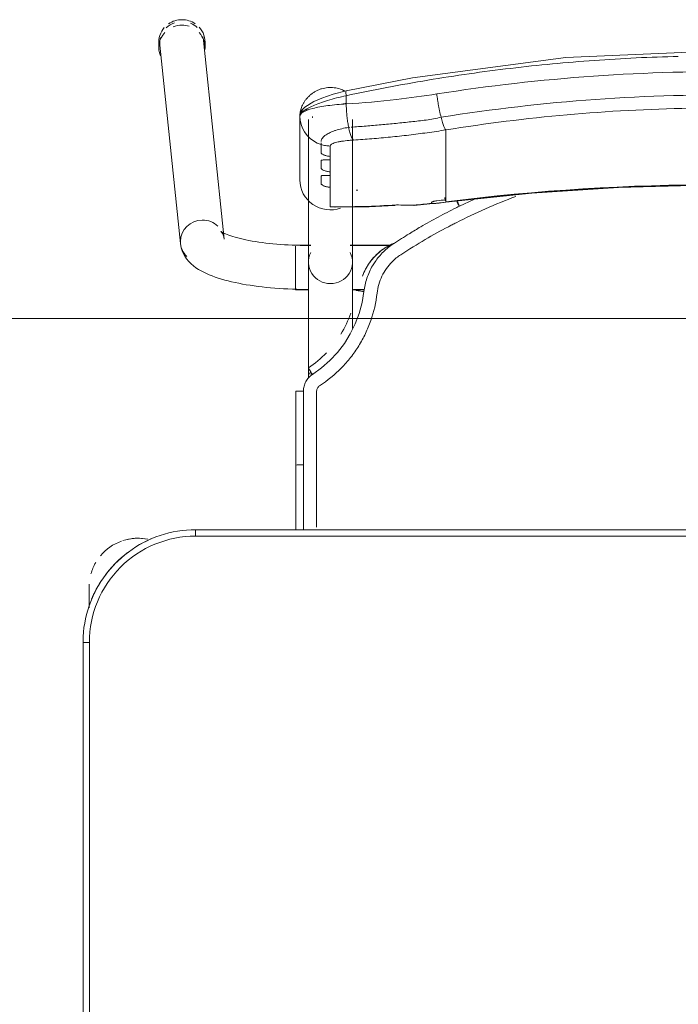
# Model space of a CAD drawing. Header units: metres. Extents: x 3 to 43.5, y -74 to -48.5.
# Tile 162 of 209: x 36.72 to 37.03, y -53.805 to -53.341. Entities that reach past the tile are written whole.
import ezdxf

# ---------------------------------------------------------------- set-up
doc = ezdxf.new("R2010")
doc.units = ezdxf.units.M
doc.layers.add('G-ANNO-SYMB', color=7, linetype='Continuous', lineweight=9)
doc.layers.add('I-FURN', color=7, linetype='Continuous', lineweight=18)

# ---------------------------------------------------------------- blocks, each defined once
blk = doc.blocks.new('ConjuntoParaAlunoTamanho6 - CJA06_ConjuntoParaAlunoTamanho6-V11-1PAV - FRIGORÍFICA')
at = {"layer": 'I-FURN', "color": 253, "true_color": 0xaaaaaa}
for p, q in [((-0.2643023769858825, 0.2945585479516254), (-0.2643023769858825, 0.2919703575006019)), ((-0.2638023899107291, 0.2931241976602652), (-0.2541278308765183, 0.1996852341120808)), ((-0.2335379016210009, 0.2018170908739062), (-0.2432124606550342, 0.2952560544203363)), ((-0.2425404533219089, 0.2919703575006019), (-0.2425404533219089, 0.2945585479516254)), ((-0.197899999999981, 0.2596939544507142), (-0.197899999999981, 0.2296403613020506)), ((-0.1973389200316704, 0.2558006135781), (-0.1966477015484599, 0.2539495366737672)), ((-0.1938499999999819, 0.2581242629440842), (-0.1938499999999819, 0.1909687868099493)), ((-0.1920690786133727, 0.2589589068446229), (-0.1920240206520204, 0.2590556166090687)), ((-0.1920240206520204, 0.2590556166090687), (-0.1919206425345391, 0.2594856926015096)), ((-0.173149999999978, 0.190968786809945), (-0.173149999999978, 0.2581242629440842)), ((-0.1966476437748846, 0.2539494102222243), (-0.1956994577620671, 0.2522107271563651)), ((-0.1956994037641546, 0.2522106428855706), (-0.1945122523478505, 0.2506185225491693)), ((-0.1749254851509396, 0.2543538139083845), (-0.174369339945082, 0.2544094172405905)), ((-0.1292314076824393, 0.2438022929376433), (-0.1292314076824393, 0.253173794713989)), ((-0.1292314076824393, 0.2421389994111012), (-0.1292314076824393, 0.2438022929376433)), ((-0.1292314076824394, 0.2421389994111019), (-0.1292314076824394, 0.2365253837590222)), ((-0.1836599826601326, 0.2407252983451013), (-0.1836599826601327, 0.2390378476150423)), ((-0.1292314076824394, 0.2365253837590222), (-0.1292314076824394, 0.2348620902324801)), ((-0.1836599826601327, 0.2334483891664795), (-0.1836599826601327, 0.2317609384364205)), ((-0.1292314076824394, 0.2348620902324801), (-0.1292314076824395, 0.2292484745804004)), ((-0.1292314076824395, 0.2292484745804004), (-0.1292314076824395, 0.2275851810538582)), ((-0.1292314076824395, 0.2275851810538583), (-0.1292314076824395, 0.2219715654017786)), ((-0.1836599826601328, 0.2261714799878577), (-0.1836599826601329, 0.2170112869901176)), ((-0.1441419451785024, 0.2175731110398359), (-0.1292586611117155, 0.2191524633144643)), ((-0.1292314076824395, 0.2219715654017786), (-0.1292314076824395, 0.2203082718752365)), ((-0.1159764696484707, 0.2204774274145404), (-0.1226984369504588, 0.2173238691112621)), ((-0.1836599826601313, 0.2170112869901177), (-0.1818018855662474, 0.2167931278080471)), ((-0.1927135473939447, 0.1989367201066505), (-0.1999999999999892, 0.1989367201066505)), ((-0.199999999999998, 0.1984449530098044), (-0.199999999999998, 0.1941086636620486)), ((-0.1927106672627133, 0.1987867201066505), (-0.1938499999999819, 0.1987867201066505)), ((-0.1938499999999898, 0.1987867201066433), (-0.1938499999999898, 0.1984502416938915)), ((-0.1938499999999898, 0.1984502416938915), (-0.1938499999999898, 0.1976441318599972)), ((-0.1549429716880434, 0.1987867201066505), (-0.1742893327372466, 0.1987867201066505)), ((-0.1547360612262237, 0.1989367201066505), (-0.1742864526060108, 0.1989367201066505)), ((-0.199999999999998, 0.1939272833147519), (-0.1999999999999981, 0.1857513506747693)), ((-0.1938499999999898, 0.1936664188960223), (-0.1938499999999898, 0.1916047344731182)), ((-0.1999999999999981, 0.1857279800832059), (-0.1999999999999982, 0.1792198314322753)), ((-0.1938499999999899, 0.1868796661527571), (-0.1938499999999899, 0.185819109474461)), ((-0.1938499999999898, 0.1837095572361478), (-0.1938499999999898, 0.1858191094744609)), ((-0.1999999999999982, 0.1791583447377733), (-0.1999999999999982, 0.1779367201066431)), ((-0.1999999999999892, 0.1779367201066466), (-0.1937679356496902, 0.1779367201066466)), ((-0.1938499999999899, 0.1780867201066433), (-0.1938499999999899, 0.1795051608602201)), ((-0.1732320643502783, 0.1779367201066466), (-0.1675962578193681, 0.1779367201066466)), ((-0.1726767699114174, 0.1780867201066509), (-0.1675711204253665, 0.1780867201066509)), ((-0.1877058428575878, 0.1411317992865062), (-0.1919863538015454, 0.1380495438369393)), ((-0.1938499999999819, 0.138573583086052), (-0.1938499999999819, 0.1364339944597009)), ((-0.1998252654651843, 0.130207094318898), (-0.1998241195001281, 0.09530095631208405)), ((-0.1998165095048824, 0.06488258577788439), (-0.1998241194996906, 0.09530105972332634)), ((-0.1998241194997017, 0.09530105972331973), (-0.1998198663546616, 0.09528842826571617)), ((-0.196225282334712, 0.0955583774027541), (-0.1973810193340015, 0.09554367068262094)), ((0.2470000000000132, 0.06496651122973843), (-0.2469999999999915, 0.06496651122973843)), ((-0.2469999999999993, 0.06496651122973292), (-0.2469999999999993, 0.06196651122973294)), ((0.2470000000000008, 0.06496651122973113), (-0.2469999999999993, 0.06496651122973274)), ((-0.297125, 0.02878273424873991), (-0.297125, 0.0379715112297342)), ((-0.2971250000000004, 0.03797151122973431), (-0.2971250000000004, 0.02827850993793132)), ((-0.2999999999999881, 0.01196651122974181), (-0.2999999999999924, -0.3320334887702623)), ((-0.2999999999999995, 0.01196651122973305), (-0.2969999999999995, 0.01196651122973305)), ((-0.2999999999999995, 0.01196651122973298), (-0.3000000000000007, -0.3320334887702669))]:
    blk.add_line(p, q, dxfattribs=at)
at = {"layer": 'I-FURN', "color": 253, "true_color": 0xaaaaaa, "flags": 128}
for points in [[(0.0001000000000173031, 0.2903998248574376), (-0.07266958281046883, 0.2872143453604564), (-0.1448601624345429, 0.2777017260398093), (-0.1760326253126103, 0.2716064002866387)], [(-0.176034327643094, 0.2716060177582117), (-0.1821754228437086, 0.2699680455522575), (-0.1876074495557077, 0.2681172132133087), (-0.1913128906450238, 0.2665180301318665), (-0.1955671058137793, 0.263903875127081), (-0.1970794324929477, 0.2622558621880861), (-0.1976471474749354, 0.2611297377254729), (-0.1978999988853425, 0.2597125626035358)], [(-0.1760658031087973, 0.2692828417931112), (-0.1760658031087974, 0.2683125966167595), (-0.1760658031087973, 0.2673423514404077), (-0.1760658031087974, 0.2663721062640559), (-0.1760658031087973, 0.2654018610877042)], [(-0.1978999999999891, 0.2596939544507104), (-0.1977587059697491, 0.2577280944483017), (-0.1973389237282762, 0.2558006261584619)], [(-0.1978999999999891, 0.2596939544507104), (-0.1978999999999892, 0.2521805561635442), (-0.1978999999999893, 0.244667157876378), (-0.1978999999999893, 0.2371537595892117), (-0.1978999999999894, 0.2296403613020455)], [(-0.1978999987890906, 0.2446838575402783), (-0.197899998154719, 0.2521977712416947), (-0.1978999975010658, 0.2597116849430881)], [(-0.1945121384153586, 0.2506183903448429), (-0.1931094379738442, 0.2492039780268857), (-0.191518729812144, 0.2479946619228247)], [(-0.1915186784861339, 0.2479946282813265), (-0.1897706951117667, 0.2470146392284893), (-0.1879002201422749, 0.2462823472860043)], [(-0.1878999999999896, 0.2424255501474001), (-0.1878999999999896, 0.2433897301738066), (-0.1878999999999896, 0.2443539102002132), (-0.1878999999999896, 0.2453180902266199), (-0.1878999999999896, 0.2462822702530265)], [(-0.1836599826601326, 0.2456094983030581), (-0.1836599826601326, 0.2443884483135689), (-0.1836599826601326, 0.2431673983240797), (-0.1836599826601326, 0.2419463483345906), (-0.1836599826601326, 0.2407252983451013)], [(-0.1878999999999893, 0.2351486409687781), (-0.1878999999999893, 0.2360322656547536), (-0.1878999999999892, 0.2369158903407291), (-0.1878999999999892, 0.2377995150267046), (-0.1878999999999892, 0.2386831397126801)], [(-0.1836599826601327, 0.2390378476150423), (-0.1836599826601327, 0.2376404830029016), (-0.1836599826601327, 0.2362431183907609), (-0.1836599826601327, 0.2348457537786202), (-0.1836599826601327, 0.2334483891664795)], [(-0.1836599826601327, 0.2317609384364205), (-0.1836599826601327, 0.2303635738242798), (-0.1836599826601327, 0.2289662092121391), (-0.1836599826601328, 0.2275688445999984), (-0.1836599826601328, 0.2261714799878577)], [(-0.1878999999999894, 0.2278717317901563), (-0.1878999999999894, 0.2287553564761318), (-0.1878999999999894, 0.2296389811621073), (-0.1878999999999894, 0.2305226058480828), (-0.1878999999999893, 0.2314062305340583)], [(-0.1292586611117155, 0.2191524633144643), (-0.08865069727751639, 0.2234198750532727), (-0.04790057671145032, 0.2260954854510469), (-0.007073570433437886, 0.2271749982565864), (0.03376492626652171, 0.2266566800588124), (0.07454949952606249, 0.2245413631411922), (0.1152148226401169, 0.2208324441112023), (0.1294586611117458, 0.2191524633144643)], [(-0.1358999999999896, 0.2186998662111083), (-0.1358999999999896, 0.218777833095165), (-0.1358999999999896, 0.2188557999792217), (-0.1358999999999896, 0.2189337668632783), (-0.1358999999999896, 0.219011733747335)], [(-0.1292314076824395, 0.2203082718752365), (-0.1292314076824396, 0.2200743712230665), (-0.1292314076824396, 0.2198404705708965), (-0.1292314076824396, 0.2196065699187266), (-0.1292314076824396, 0.2193726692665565)], [(-0.181114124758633, 0.2167731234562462), (-0.1653257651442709, 0.2170099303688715), (-0.1533056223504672, 0.2176050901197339)], [(-0.23353790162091, 0.2018170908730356), (-0.2337286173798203, 0.2028696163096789), (-0.2340307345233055, 0.203761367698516), (-0.2343720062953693, 0.2044473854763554), (-0.2346851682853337, 0.2049236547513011), (-0.2349211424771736, 0.205211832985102), (-0.2350504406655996, 0.2053439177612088), (-0.2350704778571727, 0.205361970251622)], [(-0.2350704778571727, 0.205361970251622), (-0.2350077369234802, 0.205313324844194), (-0.2348200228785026, 0.2051835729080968), (-0.2345106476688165, 0.2049931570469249), (-0.2340848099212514, 0.2047580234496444), (-0.2335484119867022, 0.2044905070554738), (-0.232907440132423, 0.2042001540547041), (-0.2321676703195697, 0.2038943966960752), (-0.2313345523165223, 0.2035790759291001), (-0.2304131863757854, 0.2032588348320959), (-0.2294083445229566, 0.2029374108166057), (-0.2283245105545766, 0.2026178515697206), (-0.2271659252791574, 0.2023026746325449), (-0.2259366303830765, 0.2019939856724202), (-0.2246405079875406, 0.201693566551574), (-0.2232813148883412, 0.2014029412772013), (-0.2218627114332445, 0.201123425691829), (-0.22038828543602, 0.2008561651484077), (-0.2188615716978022, 0.2006021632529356), (-0.2172860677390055, 0.2003623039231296), (-0.2156652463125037, 0.2001373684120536), (-0.2140025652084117, 0.1999280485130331), (-0.2123014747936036, 0.1997349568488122), (-0.2105654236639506, 0.1995586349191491), (-0.2087978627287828, 0.1993995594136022), (-0.2070022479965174, 0.1992581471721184), (-0.2051820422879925, 0.1991347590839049), (-0.2033407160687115, 0.1990297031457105), (-0.201481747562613, 0.1989432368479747), (-0.1996086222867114, 0.1988755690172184), (-0.1977248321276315, 0.198826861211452), (-0.1958338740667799, 0.1987972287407), (-0.1939392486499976, 0.1987867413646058), (-0.1938499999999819, 0.1987867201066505)], [(-0.2541278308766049, 0.1996852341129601), (-0.2537524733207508, 0.1976222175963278), (-0.2531060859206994, 0.1957226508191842), (-0.252261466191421, 0.1940331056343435), (-0.251286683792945, 0.1925592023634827), (-0.2502318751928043, 0.1912808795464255), (-0.2491278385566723, 0.1901677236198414), (-0.2479903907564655, 0.1891887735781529), (-0.2468256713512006, 0.1883170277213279), (-0.2456343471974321, 0.1875306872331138), (-0.24441438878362, 0.186812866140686), (-0.2431627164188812, 0.1861507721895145), (-0.2418761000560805, 0.1855348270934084), (-0.2405516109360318, 0.1849579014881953), (-0.2391868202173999, 0.1844147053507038), (-0.2377798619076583, 0.1839013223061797), (-0.2363294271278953, 0.1834148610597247), (-0.2348347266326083, 0.1829531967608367), (-0.2332954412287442, 0.182514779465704), (-0.2317116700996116, 0.1820984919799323), (-0.2300838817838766, 0.1817035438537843), (-0.2284128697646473, 0.1813293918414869), (-0.2266997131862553, 0.1809756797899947), (-0.224945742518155, 0.1806421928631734), (-0.2231525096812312, 0.180328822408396), (-0.2213217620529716, 0.1800355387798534), (-0.2194554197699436, 0.1797623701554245), (-0.2175555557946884, 0.1795093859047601), (-0.2156243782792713, 0.179276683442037), (-0.2136642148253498, 0.1790643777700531), (-0.2116774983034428, 0.1788725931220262), (-0.2096667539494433, 0.1787014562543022), (-0.2076345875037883, 0.1785510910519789), (-0.2055836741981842, 0.178421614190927), (-0.2035167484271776, 0.1783131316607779), (-0.2014365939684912, 0.1782257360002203), (-0.1993460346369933, 0.1781595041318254), (-0.1972479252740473, 0.1781144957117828), (-0.1951451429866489, 0.1780907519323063), (-0.1938499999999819, 0.1780867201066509)], [(-0.1938499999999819, 0.138573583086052), (-0.1938499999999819, 0.1405709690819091), (-0.1938499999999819, 0.1425707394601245), (-0.1938499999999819, 0.1445696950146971), (-0.1938499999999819, 0.1465646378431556), (-0.1938499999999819, 0.1485523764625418), (-0.1938499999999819, 0.1505297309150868), (-0.1938499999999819, 0.1524935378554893), (-0.1938499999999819, 0.154440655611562), (-0.1938499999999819, 0.1563679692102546), (-0.1938499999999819, 0.1582723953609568), (-0.1938499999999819, 0.160150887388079), (-0.1938499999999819, 0.1620004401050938), (-0.1938499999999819, 0.1638180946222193), (-0.1938499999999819, 0.1656009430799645), (-0.1938499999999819, 0.1673461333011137), (-0.1938499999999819, 0.1690508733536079), (-0.1938499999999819, 0.170712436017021), (-0.1938499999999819, 0.1723281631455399), (-0.1938499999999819, 0.1738954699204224), (-0.1938499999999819, 0.1754118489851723), (-0.1938499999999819, 0.1768748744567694), (-0.1938499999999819, 0.1782822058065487), (-0.1938499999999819, 0.1796315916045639), (-0.1938499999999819, 0.1809208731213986), (-0.1938499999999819, 0.1821479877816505), (-0.1938499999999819, 0.1833109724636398), (-0.1938499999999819, 0.1844079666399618), (-0.1938499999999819, 0.185437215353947), (-0.1938499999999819, 0.1863970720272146), (-0.1938499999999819, 0.1872860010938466), (-0.1938499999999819, 0.188102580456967), (-0.1938499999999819, 0.1888455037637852), (-0.1938499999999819, 0.1895135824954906), (-0.1938499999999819, 0.1901057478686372), (-0.1938499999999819, 0.1906210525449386), (-0.1938499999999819, 0.1909687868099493)], [(-0.173149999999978, 0.190968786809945), (-0.173149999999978, 0.1905139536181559), (-0.173149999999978, 0.1899816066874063), (-0.173149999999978, 0.1893725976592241), (-0.173149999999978, 0.1886879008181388), (-0.173149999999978, 0.1879286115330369), (-0.173149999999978, 0.1870959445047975), (-0.1731499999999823, 0.1861912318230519), (-0.1731499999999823, 0.1852159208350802), (-0.1731499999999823, 0.1841715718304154), (-0.1731499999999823, 0.1830598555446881), (-0.1731499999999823, 0.1818825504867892), (-0.1731499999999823, 0.1806415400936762), (-0.1731499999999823, 0.1793388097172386), (-0.1731499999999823, 0.1779764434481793), (-0.1731499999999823, 0.1765566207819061), (-0.1731499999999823, 0.1750816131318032), (-0.1731499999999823, 0.1735537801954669), (-0.1731499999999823, 0.1719755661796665), (-0.1731499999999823, 0.1703494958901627), (-0.1731499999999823, 0.1686781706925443), (-0.1731499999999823, 0.1669642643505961), (-0.1731499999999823, 0.1652105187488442), (-0.1731499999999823, 0.1634197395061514), (-0.1731499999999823, 0.1615947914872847), (-0.1731499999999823, 0.1597385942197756)], [(-0.1684099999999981, 0.1843835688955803), (-0.1684099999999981, 0.1843688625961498), (-0.1684099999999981, 0.1843541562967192), (-0.1684099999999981, 0.1843394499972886), (-0.1684099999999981, 0.184324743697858)], [(-0.1677424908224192, 0.1770641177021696), (-0.1686080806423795, 0.1718750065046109), (-0.1699665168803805, 0.1667882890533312), (-0.1718069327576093, 0.1618511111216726), (-0.1741455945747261, 0.1571266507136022), (-0.1769279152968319, 0.1526472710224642), (-0.1801293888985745, 0.1484554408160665), (-0.183741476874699, 0.1446112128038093), (-0.1877050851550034, 0.1411324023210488)], [(-0.1962270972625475, 0.1302521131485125), (-0.1962262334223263, 0.1233088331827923), (-0.1962256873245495, 0.1163650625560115), (-0.1962254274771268, 0.1094205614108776), (-0.1962253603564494, 0.1024936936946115), (-0.1962252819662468, 0.09555841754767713)], [(-0.1973810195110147, 0.09554367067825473), (-0.1984075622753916, 0.09550450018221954), (-0.1992035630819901, 0.09544490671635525), (-0.199690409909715, 0.09537093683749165), (-0.1998241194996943, 0.09530106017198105)], [(-0.2469999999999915, 0.06496651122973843), (-0.2491194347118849, 0.06492411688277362), (-0.251235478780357, 0.06479700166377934), (-0.2533447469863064, 0.06458536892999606), (-0.2554438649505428, 0.0642895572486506), (-0.2575294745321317, 0.06391003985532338), (-0.2595982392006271, 0.0634474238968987), (-0.2616468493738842, 0.06290244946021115), (-0.2636720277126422, 0.06227598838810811), (-0.2656705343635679, 0.06156904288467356), (-0.2676391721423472, 0.06078274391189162), (-0.2695747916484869, 0.0599183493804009), (-0.2714742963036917, 0.05897724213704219), (-0.2733346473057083, 0.05796092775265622), (-0.2751528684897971, 0.05687103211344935), (-0.2769260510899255, 0.05570929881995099), (-0.2786513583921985, 0.05447758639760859), (-0.2803260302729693, 0.05317786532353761), (-0.2819473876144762, 0.05181221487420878), (-0.283512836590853, 0.05038281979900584), (-0.2850198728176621, 0.04889196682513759), (-0.2864660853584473, 0.04734204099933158), (-0.2878491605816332, 0.04573552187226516), (-0.2891668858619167, 0.04407497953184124), (-0.2904171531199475, 0.04236307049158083), (-0.2915979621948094, 0.04060253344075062), (-0.2927074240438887, 0.03879618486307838), (-0.2937437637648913, 0.03694691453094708), (-0.2947053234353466, 0.03505768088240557), (-0.2955905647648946, 0.03313150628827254), (-0.2963980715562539, 0.03117147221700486), (-0.2971265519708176, 0.02918071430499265), (-0.2977748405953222, 0.02716241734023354), (-0.2983419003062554, 0.02511981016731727), (-0.2988268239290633, 0.02305616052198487), (-0.2992288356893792, 0.02097476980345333), (-0.2995472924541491, 0.01887896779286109), (-0.2997816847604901, 0.01677210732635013), (-0.299931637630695, 0.01465755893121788), (-0.2999969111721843, 0.01253870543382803), (-0.2999999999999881, 0.01196651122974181)], [(0.2469999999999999, 0.0619665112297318), (0.1234999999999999, 0.0619665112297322), (-1.453485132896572e-16, 0.06196651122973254), (-0.1235000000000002, 0.06196651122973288), (-0.2470000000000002, 0.06196651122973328)], [(-0.2469999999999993, 0.06196651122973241), (-0.1234999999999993, 0.0619665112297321), (7.44471151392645e-16, 0.06196651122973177), (0.1235000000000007, 0.06196651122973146), (0.2470000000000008, 0.06196651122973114)], [(-0.2971249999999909, 0.03797151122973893), (-0.2971249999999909, 0.03795791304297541), (-0.2971249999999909, 0.03791714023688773), (-0.2971249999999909, 0.0378492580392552), (-0.2971249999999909, 0.03775437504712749), (-0.2971249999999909, 0.03763264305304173), (-0.2971249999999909, 0.03748425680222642), (-0.2971249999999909, 0.0373094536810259), (-0.2971249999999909, 0.03710851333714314), (-0.2971249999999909, 0.0368817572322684), (-0.2971249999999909, 0.03662954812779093), (-0.2971249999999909, 0.03635228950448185), (-0.2971249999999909, 0.03605042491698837), (-0.2971249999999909, 0.03572443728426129), (-0.2971249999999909, 0.03537484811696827), (-0.2971249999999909, 0.03500221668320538), (-0.2971249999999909, 0.03460713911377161), (-0.2971249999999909, 0.03419024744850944), (-0.2971249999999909, 0.03375220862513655), (-0.2971249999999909, 0.03329372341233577), (-0.2971249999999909, 0.03281552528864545), (-0.2971249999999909, 0.03231837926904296), (-0.2971249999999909, 0.03180308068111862), (-0.2971249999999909, 0.03127045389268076), (-0.2971249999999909, 0.03072135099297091), (-0.2971249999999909, 0.03015665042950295), (-0.2971249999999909, 0.02957725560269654), (-0.2971249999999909, 0.02898409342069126)], [(-0.2970000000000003, 0.01196651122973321), (-0.2970000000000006, -0.0740334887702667), (-0.2970000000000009, -0.1600334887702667), (-0.297000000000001, -0.2460334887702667), (-0.2970000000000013, -0.3320334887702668)], [(-0.2970000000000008, -0.3320334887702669), (-0.2970000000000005, -0.2460334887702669), (-0.2970000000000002, -0.1600334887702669), (-0.2969999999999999, -0.07403348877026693), (-0.2969999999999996, 0.01196651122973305)]]:
    blk.add_lwpolyline(points, dxfattribs=at)
at = {"layer": 'I-FURN', "color": 253, "true_color": 0xaaaaaa}
for centre, radius, start, end in [((-0.2470000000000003, 0.01196651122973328), 0.05000000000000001, 89.99999999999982, 179.9999999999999), ((-0.2469999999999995, 0.01196651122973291), 0.05, 90.00000000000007, 180.0000000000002), ((-0.274125, 0.03797151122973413), 0.02299999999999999, 78.3283786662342, 107.9999999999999), ((-0.274125, 0.03797151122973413), 0.02299999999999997, 78.21895253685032, 104.4669156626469), ((-0.2469999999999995, 0.01196651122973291), 0.05300000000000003, 112.4999999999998, 122.6999338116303), ((-0.274125, 0.03797151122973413), 0.02300000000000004, 109.9274386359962, 140.0230900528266), ((-0.2469999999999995, 0.01196651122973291), 0.05300000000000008, 127.1606960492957, 143.1496439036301), ((-0.274125, 0.03797151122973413), 0.023, 149.976206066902, 164.3449802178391), ((-0.274125, 0.03797151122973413), 0.023, 176.566897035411, 179.9999999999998), ((-0.2469999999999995, 0.01196651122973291), 0.0530000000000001, 147.3000658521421, 157.4999999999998)]:
    blk.add_arc(centre, radius, start, end, dxfattribs=at)
for centre, major_axis, ratio, start_param, end_param in [((-0.2534214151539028, 0.2945585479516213), (0.01088096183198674, 0), 0.9659258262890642, 2.438822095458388, 3.243524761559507), ((-0.2535074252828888, 0.2941901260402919), (0.01029496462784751, 0.001065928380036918), 0.9671584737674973, 1.815725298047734, 2.256388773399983), ((-0.2534214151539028, 0.2945585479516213), (0.01088096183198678, 0), 0.9659258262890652, 1.570796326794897, 2.185057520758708), ((-0.2534214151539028, 0.2919703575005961), (0.01088096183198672, 0), 0.9659258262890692, 1.570796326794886, 1.965237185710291), ((-0.2534214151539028, 0.2945585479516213), (0.01088096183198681, 0), 0.9659258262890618, 0.9594267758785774, 1.570796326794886), ((-0.2534214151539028, 0.2919703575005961), (0.01088096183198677, 0), 0.9659258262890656, 1.25762360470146, 1.559899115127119), ((-0.2535074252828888, 0.2941901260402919), (0.01029496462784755, 0.001065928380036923), 0.9671584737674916, 0.6855924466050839, 1.060104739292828), ((-0.2534214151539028, 0.2945585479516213), (0.01088096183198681, 0), 0.9659258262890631, 6.170166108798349, 7.020456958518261), ((-0.2534214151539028, 0.2919703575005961), (0.01088096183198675, 0), 0.9659258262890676, 2.404267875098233, 3.52626113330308), ((-0.2535074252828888, 0.2941901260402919), (0.01029496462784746, 0.001065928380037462), 0.9671584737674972, 2.78021076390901, 3.141592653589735), ((-0.2534214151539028, 0.2919703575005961), (0.0108809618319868, 0), 0.9659258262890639, 6.182855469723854, 7.015453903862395), ((-0.2535074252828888, 0.2941901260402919), (0.01029496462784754, 0.001065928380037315), 0.9671584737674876, 6.183379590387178, 6.464027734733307), ((-0.1834999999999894, 0.2296403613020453), (-0.01439999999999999, 1.543589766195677e-16), 0.9781476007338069, 0, 1.909657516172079), ((9.999999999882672e-05, -0.7715866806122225), (1.021100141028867, 0), 0.9781476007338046, 1.44377104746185, 1.697821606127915), ((9.999999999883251e-05, -0.7711708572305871), (1.0208981, 0), 0.9781476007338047, 1.443771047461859, 1.697821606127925), ((-0.1792715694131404, 0.6012766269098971), (0.385, 0), 0.9781476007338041, 4.732926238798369, 4.735012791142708), ((-0.1792715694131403, 0.6033557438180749), (0.3949999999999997, 0), 0.978147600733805, 4.701278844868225, 4.780292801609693), ((-0.1792715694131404, 0.6026280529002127), (0.3949999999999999, 0), 0.9781476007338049, 4.801491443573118, 4.82254091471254), ((-0.1792715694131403, 0.6035636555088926), (0.3950000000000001, 0), 0.9781476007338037, 4.828782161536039, 4.83941425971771), ((-0.1792715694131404, 0.6022122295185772), (0.3947979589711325, 0), 0.9781476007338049, 4.828841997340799, 4.839414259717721), ((-0.1304982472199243, 0.2290753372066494), (-0.001239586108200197, 0.009922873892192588), 0.02633907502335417, 2.463315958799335, 2.78923363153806), ((-0.1450124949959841, 0.2275351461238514), (-0.0008705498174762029, 0.009962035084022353), 0.01850094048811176, 2.95752618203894, 3.350225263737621), ((-0.2438328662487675, 0.2007511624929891), (0.01029496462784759, 0.001065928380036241), 0.9671584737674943, 1.4709906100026, 3.041786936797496), ((-0.2438328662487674, 0.2007511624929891), (0.01029496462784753, 0.001065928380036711), 0.9671584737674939, 0.6855924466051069, 1.470990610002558), ((-0.2438328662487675, 0.200751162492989), (0.01029496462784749, 0.001065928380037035), 0.9671584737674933, 3.041786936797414, 3.827185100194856), ((-0.1834999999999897, 0.1909687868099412), (0.01035, 0), 0.9781476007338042, 2.686586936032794, 4.712388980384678), ((-0.1834999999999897, 0.1909687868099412), (0.01035, 0), 0.978147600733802, 4.712388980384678, 6.738191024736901), ((-0.1834999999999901, 0.1385735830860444), (0.01035000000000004, 0), 0.06975647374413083, 2.648424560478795, 3.665191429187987)]:
    blk.add_ellipse(centre, major_axis=major_axis, ratio=ratio, start_param=start_param, end_param=end_param, dxfattribs=at)
for points in [[(-0.01972185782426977, 0.2877884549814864), (-0.02632733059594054, 0.2876310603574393), (-0.03292992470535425, 0.2873952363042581), (-0.03952642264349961, 0.2870815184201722)], [(-0.07900690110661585, 0.2842687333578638), (-0.08556602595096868, 0.2836455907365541), (-0.09211261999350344, 0.282945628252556), (-0.09864346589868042, 0.2821693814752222)], [(-0.0592946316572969, 0.2859072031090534), (-0.06587565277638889, 0.2854382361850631), (-0.07244736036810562, 0.2848919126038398), (-0.07900653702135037, 0.2842687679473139)], [(-0.03952650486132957, 0.2870815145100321), (-0.04612297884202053, 0.2867677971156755), (-0.05271335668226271, 0.2863761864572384), (-0.05929442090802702, 0.2859072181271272)], [(-0.1181862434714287, 0.2796131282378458), (-0.1246826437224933, 0.2786857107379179), (-0.131160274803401, 0.2776834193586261), (-0.1376161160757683, 0.2766076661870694)], [(-0.09864346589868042, 0.2821693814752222), (-0.1051744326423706, 0.2813931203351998), (-0.1116896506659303, 0.2805405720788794), (-0.1181860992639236, 0.2796131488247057)], [(-0.1376161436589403, 0.2766076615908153), (-0.1440720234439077, 0.275531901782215), (-0.150506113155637, 0.2743826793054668), (-0.1569153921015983, 0.2731614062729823)], [(-0.1569155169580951, 0.2731613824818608), (-0.163324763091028, 0.2719401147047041), (-0.1697091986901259, 0.270646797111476), (-0.1760658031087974, 0.2692828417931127)], [(-0.1334597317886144, 0.2700975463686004), (-0.1333915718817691, 0.2695629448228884), (-0.1332445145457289, 0.2684805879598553), (-0.1329950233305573, 0.2668394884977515), (-0.13271980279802, 0.2652023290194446), (-0.1324223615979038, 0.2635911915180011), (-0.1321069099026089, 0.2620269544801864), (-0.1317774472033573, 0.2605307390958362), (-0.131551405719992, 0.2595920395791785), (-0.1314375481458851, 0.2591403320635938)], [(-0.176065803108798, 0.2654018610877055), (-0.1791352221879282, 0.2652333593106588), (-0.1850371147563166, 0.2646984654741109), (-0.1921907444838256, 0.2633749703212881), (-0.1968242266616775, 0.2616500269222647), (-0.1978999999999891, 0.2603482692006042), (-0.1978999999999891, 0.2596939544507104)], [(-0.1760890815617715, 0.2657671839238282), (-0.1766991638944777, 0.2656103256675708), (-0.1773066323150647, 0.2654480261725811), (-0.1779078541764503, 0.2652812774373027)], [(-0.176065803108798, 0.2654018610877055), (-0.1760589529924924, 0.2649819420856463), (-0.1760367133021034, 0.2641342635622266), (-0.1759782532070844, 0.2628495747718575), (-0.1758952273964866, 0.2615619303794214), (-0.175788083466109, 0.2602816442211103), (-0.17565767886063, 0.2590190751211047), (-0.1755052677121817, 0.2577841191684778), (-0.1753320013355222, 0.2565866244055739), (-0.175139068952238, 0.255436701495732), (-0.17499849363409, 0.2547076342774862), (-0.1749255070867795, 0.2543539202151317)], [(-0.1292314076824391, 0.2531737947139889), (-0.1293198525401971, 0.253273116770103), (-0.1295044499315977, 0.2535308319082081), (-0.1298007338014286, 0.2540876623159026), (-0.1301127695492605, 0.2548082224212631), (-0.130436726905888, 0.2556848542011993), (-0.1307683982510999, 0.2567045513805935), (-0.1311037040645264, 0.2578555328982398), (-0.1313268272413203, 0.2587010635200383), (-0.1314375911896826, 0.259140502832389)], [(-0.1749255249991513, 0.2543540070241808), (-0.1748359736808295, 0.2539200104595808), (-0.1746487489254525, 0.2530845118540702), (-0.1743466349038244, 0.2519451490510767), (-0.1740270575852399, 0.2509327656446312), (-0.1736938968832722, 0.2500587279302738), (-0.1733510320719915, 0.2493354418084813), (-0.1730027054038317, 0.2487702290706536), (-0.1727696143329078, 0.2485030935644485), (-0.1726535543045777, 0.2483980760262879)], [(-0.1422637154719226, 0.2512964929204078), (-0.145160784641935, 0.2509218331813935), (-0.1480580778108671, 0.2505754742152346), (-0.1509547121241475, 0.2502573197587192)], [(-0.1879001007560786, 0.2462823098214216), (-0.1875579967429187, 0.2461749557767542), (-0.1868655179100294, 0.2459854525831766), (-0.1858079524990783, 0.2457777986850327), (-0.1847375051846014, 0.245647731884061), (-0.1840192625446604, 0.2456134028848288), (-0.1836599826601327, 0.2456094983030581)], [(-0.1639821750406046, 0.2490156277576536), (-0.1668748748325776, 0.2487818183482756), (-0.1697656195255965, 0.2485760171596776), (-0.1726535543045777, 0.2483980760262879)], [(-0.1596417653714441, 0.2493873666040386), (-0.161088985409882, 0.249256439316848), (-0.1625358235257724, 0.2491325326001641), (-0.1639821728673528, 0.2490156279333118)], [(-0.1552990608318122, 0.2498012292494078), (-0.1567469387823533, 0.2496562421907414), (-0.1581945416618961, 0.2495182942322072), (-0.1596417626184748, 0.2493873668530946)], [(-0.1509547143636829, 0.2502573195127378), (-0.1524030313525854, 0.2500982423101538), (-0.1538511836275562, 0.249946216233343), (-0.1552990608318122, 0.2498012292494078)], [(-0.1539742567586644, 0.2177192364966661), (-0.1534937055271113, 0.2175210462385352), (-0.1529962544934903, 0.2175770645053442), (-0.1524701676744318, 0.2178778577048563)], [(-0.1524701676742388, 0.2178778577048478), (-0.1511336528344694, 0.2178205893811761), (-0.148400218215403, 0.2177478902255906), (-0.1455629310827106, 0.2177625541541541), (-0.1441226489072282, 0.217792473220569)], [(-0.1358494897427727, 0.2186013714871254), (-0.135866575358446, 0.2186169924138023), (-0.1358918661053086, 0.2186492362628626), (-0.1359000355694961, 0.2186828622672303), (-0.1358999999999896, 0.2186998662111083)], [(-0.1358999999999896, 0.219011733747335), (-0.1358974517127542, 0.2190478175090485), (-0.135862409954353, 0.2191208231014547), (-0.1357253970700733, 0.2192307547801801), (-0.1354877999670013, 0.2193475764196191), (-0.1351772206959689, 0.2194610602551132), (-0.1347943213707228, 0.2195675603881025), (-0.1343570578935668, 0.2196652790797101), (-0.1339016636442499, 0.2197447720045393), (-0.1335709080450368, 0.2197895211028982), (-0.1333999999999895, 0.2198095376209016)], [(-0.09624535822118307, 0.2218352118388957), (-0.1058408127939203, 0.2182510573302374), (-0.1151956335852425, 0.2141430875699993), (-0.124341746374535, 0.2095039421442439)], [(-0.1233517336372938, 0.2181258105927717), (-0.1235632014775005, 0.218556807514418), (-0.1237665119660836, 0.2189779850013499), (-0.1239462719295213, 0.2193574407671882)], [(-0.1228881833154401, 0.217230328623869), (-0.1230391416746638, 0.2175280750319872), (-0.1231915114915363, 0.2178323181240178), (-0.1233396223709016, 0.2181318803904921)], [(-0.1243563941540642, 0.2165087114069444), (-0.127170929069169, 0.2151169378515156), (-0.132758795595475, 0.2122360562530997), (-0.1382577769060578, 0.2091620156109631), (-0.140984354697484, 0.2075760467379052)], [(-0.1226979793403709, 0.2173232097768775), (-0.1229747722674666, 0.2171883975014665), (-0.1235279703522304, 0.2169178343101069), (-0.124080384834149, 0.2166453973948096), (-0.1243563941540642, 0.2165087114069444)], [(-0.124341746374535, 0.2095039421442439), (-0.1249439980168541, 0.2091985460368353), (-0.1261530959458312, 0.2085797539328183), (-0.127371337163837, 0.2079446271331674), (-0.1279827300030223, 0.2076228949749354)], [(-0.1463764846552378, 0.2043055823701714), (-0.1476209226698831, 0.2035451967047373), (-0.1501008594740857, 0.2020049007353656), (-0.1525577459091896, 0.2004277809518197), (-0.1537794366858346, 0.1996302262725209)], [(-0.1279827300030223, 0.2076228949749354), (-0.1315664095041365, 0.205741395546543), (-0.1388903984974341, 0.2016844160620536), (-0.1465126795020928, 0.1969783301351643), (-0.1503956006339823, 0.1944471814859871)], [(-0.140984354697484, 0.2075760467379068), (-0.1418838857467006, 0.2070440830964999), (-0.1436780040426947, 0.2059695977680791), (-0.1454617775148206, 0.2048741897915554), (-0.1463509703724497, 0.2043213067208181)], [(-0.1537794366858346, 0.1996302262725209), (-0.1554966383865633, 0.198508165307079), (-0.1586948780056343, 0.195943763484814), (-0.1613359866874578, 0.1928020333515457), (-0.1624994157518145, 0.191104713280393)], [(-0.1568013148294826, 0.1981978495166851), (-0.1557631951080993, 0.1987999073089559), (-0.1547464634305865, 0.199296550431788), (-0.1537598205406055, 0.1997100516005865)], [(-0.1650109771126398, 0.1907575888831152), (-0.164470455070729, 0.191508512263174), (-0.163310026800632, 0.1929545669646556), (-0.161349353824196, 0.1949320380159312), (-0.1591901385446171, 0.1966947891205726), (-0.1576358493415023, 0.1977121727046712), (-0.1568341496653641, 0.1981787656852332)], [(-0.1624994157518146, 0.1911047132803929), (-0.1627133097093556, 0.1907999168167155), (-0.1631293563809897, 0.1901833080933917), (-0.1635214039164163, 0.1895535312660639), (-0.1637112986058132, 0.1892355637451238)], [(-0.1544771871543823, 0.1911186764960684), (-0.1564547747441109, 0.1891182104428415), (-0.1596892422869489, 0.1845226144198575), (-0.1612418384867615, 0.1791461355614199), (-0.1615632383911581, 0.1763592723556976)], [(-0.1503956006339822, 0.194447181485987), (-0.1511343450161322, 0.1939646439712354), (-0.1525553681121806, 0.1929255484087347), (-0.1538574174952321, 0.191743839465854), (-0.1544771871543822, 0.1911186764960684)], [(-0.1637112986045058, 0.1892355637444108), (-0.1647895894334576, 0.1873763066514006), (-0.1665590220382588, 0.1834307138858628), (-0.1674964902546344, 0.1792013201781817), (-0.1677424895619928, 0.1770639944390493)], [(-0.1677424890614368, 0.1770642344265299), (-0.1682328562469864, 0.1771200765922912), (-0.1692131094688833, 0.1772481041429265), (-0.1704566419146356, 0.1774597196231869), (-0.1712817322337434, 0.1776583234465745), (-0.1714682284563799, 0.1777616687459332), (-0.1714634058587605, 0.1778021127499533)], [(-0.1739147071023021, 0.1669853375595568), (-0.175121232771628, 0.1634756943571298), (-0.1767079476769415, 0.160111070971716), (-0.1786363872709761, 0.1569620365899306)], [(-0.1854029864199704, 0.1482281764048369), (-0.1879709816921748, 0.1455767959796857), (-0.1908368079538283, 0.1432074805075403), (-0.1939136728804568, 0.1411945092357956)], [(-0.1939136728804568, 0.1411945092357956), (-0.1939293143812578, 0.1411928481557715), (-0.1938540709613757, 0.1410265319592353), (-0.1934388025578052, 0.1403259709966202), (-0.192784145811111, 0.1392806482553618), (-0.1922544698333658, 0.1384598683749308), (-0.1919863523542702, 0.1380495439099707)], [(-0.1919863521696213, 0.1380501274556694), (-0.1926489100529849, 0.1376179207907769), (-0.1938268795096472, 0.136629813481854), (-0.195191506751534, 0.1347279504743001), (-0.1960368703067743, 0.1325520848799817), (-0.1962246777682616, 0.1310361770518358), (-0.1962270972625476, 0.1302521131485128)], [(-0.196227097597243, 0.1302520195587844), (-0.1967197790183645, 0.1302517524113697), (-0.1976969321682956, 0.1302488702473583), (-0.1989137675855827, 0.1302381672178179), (-0.1996945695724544, 0.1302227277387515), (-0.1998445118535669, 0.1302108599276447), (-0.1998210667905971, 0.1302049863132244)], [(-0.1998210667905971, 0.1302049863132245), (-0.1998207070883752, 0.124380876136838), (-0.1998194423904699, 0.1127324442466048), (-0.1998196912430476, 0.1010983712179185), (-0.1998198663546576, 0.09528842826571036)], [(-0.1998180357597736, 0.121469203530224), (-0.1998182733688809, 0.1243806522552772), (-0.1998185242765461, 0.1272925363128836), (-0.1998187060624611, 0.1302043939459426)], [(-0.1886288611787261, 0.1327672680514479), (-0.1888420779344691, 0.1326285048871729), (-0.1892217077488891, 0.1323105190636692), (-0.1896640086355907, 0.1316970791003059), (-0.1899394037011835, 0.1309924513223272), (-0.1900005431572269, 0.1305014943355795), (-0.1900014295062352, 0.130247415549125)], [(-0.1998174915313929, 0.095284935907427), (-0.1998173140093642, 0.101095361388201), (-0.1998171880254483, 0.1069128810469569), (-0.1998174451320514, 0.112733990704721)], [(-0.1998198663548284, 0.09528842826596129), (-0.1998199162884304, 0.08515314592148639), (-0.1998200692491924, 0.07501788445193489), (-0.1998200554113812, 0.06488260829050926)], [(-0.1998176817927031, 0.0648826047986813), (-0.1998176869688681, 0.06836778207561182), (-0.1998176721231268, 0.07185295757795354), (-0.1998176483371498, 0.07533813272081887)]]:
    blk.add_open_spline(points, degree=3, dxfattribs=at)
for points, knots in [([(-0.1334597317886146, 0.2700975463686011), (-0.0847039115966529, 0.2777950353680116), (0.005190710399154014, 0.2841531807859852), (0.09465608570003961, 0.2762553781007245), (0.1336597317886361, 0.2700975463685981)], [-1, -1, -1, -1, -0.4444444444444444, 0, 0, 0, 0]), ([(-0.197899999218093, 0.2597116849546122), (-0.1978999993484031, 0.2603422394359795), (-0.1968779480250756, 0.26186790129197), (-0.1928195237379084, 0.2641120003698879), (-0.1886535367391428, 0.2657759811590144), (-0.1849085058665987, 0.2670351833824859), (-0.180643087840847, 0.2682349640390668), (-0.1776024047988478, 0.2689532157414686), (-0.1760658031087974, 0.2692828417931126)], [0, 0, 0, 0, 0.25, 0.5, 0.625, 0.75, 0.875, 1, 1, 1, 1]), ([(-0.1978999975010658, 0.2597116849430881), (-0.1978992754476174, 0.2601895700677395), (-0.197828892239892, 0.2612672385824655), (-0.1974722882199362, 0.2628706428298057), (-0.1969498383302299, 0.2642975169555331), (-0.1964165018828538, 0.2654260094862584), (-0.1958545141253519, 0.2663723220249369), (-0.1953379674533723, 0.2671148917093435), (-0.1949214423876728, 0.2676569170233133), (-0.1944708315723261, 0.2681916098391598), (-0.1938161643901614, 0.2689006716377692), (-0.1929067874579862, 0.2697547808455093), (-0.1918973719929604, 0.2705252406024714), (-0.1910486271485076, 0.271071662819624), (-0.1903984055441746, 0.2714415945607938), (-0.1897348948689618, 0.2717736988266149), (-0.1888273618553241, 0.2721720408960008), (-0.1871898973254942, 0.2727458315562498), (-0.1847401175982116, 0.2732046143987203), (-0.1817407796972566, 0.2731518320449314), (-0.1790554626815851, 0.2725508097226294), (-0.1774490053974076, 0.2718715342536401), (-0.176785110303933, 0.2715289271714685)], [0, 0, 0, 0, 0.0625, 0.125, 0.15625, 0.1875, 0.21875, 0.234375, 0.25, 0.265625, 0.28125, 0.3125, 0.34375, 0.359375, 0.375, 0.390625, 0.40625, 0.4375, 0.5, 0.5625, 0.625, 0.6721865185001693, 0.6721865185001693, 0.6721865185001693, 0.6721865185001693]), ([(-0.1761028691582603, 0.2715562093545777), (-0.1761586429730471, 0.2714860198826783), (-0.1762736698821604, 0.2710598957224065), (-0.1761920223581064, 0.2700340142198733), (-0.1760658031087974, 0.2692828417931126)], [0.625, 0.625, 0.625, 0.625, 0.75, 1, 1, 1, 1]), ([(-0.1760658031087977, 0.2654018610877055), (-0.1681984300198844, 0.2658977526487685), (-0.1539952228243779, 0.2671607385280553), (-0.1397741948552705, 0.2691006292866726), (-0.1334597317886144, 0.2700975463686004)], [-1, -1, -1, -1, -0.4444444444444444, 0, 0, 0, 0]), ([(-0.1314375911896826, 0.2591405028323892), (-0.0834284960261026, 0.2668293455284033), (0.005115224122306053, 0.2731845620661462), (0.09323131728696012, 0.2652914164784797), (0.1316375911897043, 0.2591405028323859)], [-1, -1, -1, -1, -0.4444444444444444, 0, 0, 0, 0]), ([(0.1294314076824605, 0.2531737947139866), (0.08224027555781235, 0.260753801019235), (-0.00483574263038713, 0.2670240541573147), (-0.0914775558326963, 0.2592379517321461), (-0.1292314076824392, 0.2531737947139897)], [-1, -1, -1, -1, -0.4444444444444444, 0, 0, 0, 0]), ([(-0.1964982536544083, 0.2622027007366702), (-0.1967084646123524, 0.2620722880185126), (-0.1970969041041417, 0.2617605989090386), (-0.1976913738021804, 0.26095673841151), (-0.197899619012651, 0.2602130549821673), (-0.197899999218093, 0.2597116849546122)], [0.75, 0.75, 0.75, 0.75, 0.8125, 0.875, 1, 1, 1, 1]), ([(-0.194210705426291, 0.2625985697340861), (-0.1945014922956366, 0.2626624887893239), (-0.195024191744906, 0.2627014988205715), (-0.1955445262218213, 0.2626020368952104), (-0.1957570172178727, 0.2625375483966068)], [0.5473049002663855, 0.5473049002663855, 0.5473049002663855, 0.5473049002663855, 0.625, 0.6812683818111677, 0.6812683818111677, 0.6812683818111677, 0.6812683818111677]), ([(-0.1738129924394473, 0.2544652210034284), (-0.1714660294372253, 0.2546246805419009), (-0.1667662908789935, 0.2549705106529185), (-0.1597010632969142, 0.2555689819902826), (-0.1538032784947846, 0.2561378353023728), (-0.1490781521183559, 0.2566274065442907), (-0.1455353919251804, 0.2570270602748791), (-0.1419759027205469, 0.2573905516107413), (-0.1384271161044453, 0.2578212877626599), (-0.1349183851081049, 0.2584197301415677), (-0.1325944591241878, 0.2588861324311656), (-0.1314375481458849, 0.2591403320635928)], [0, 0, 0, 0, 0.1666666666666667, 0.3333333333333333, 0.5, 0.5833333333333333, 0.6666666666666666, 0.75, 0.8333333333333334, 0.9166666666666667, 1, 1, 1, 1]), ([(-0.1878987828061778, 0.2477842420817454), (-0.1879118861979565, 0.2482880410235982), (-0.187502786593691, 0.249331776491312), (-0.1858826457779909, 0.2507735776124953), (-0.1839956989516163, 0.2518209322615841), (-0.182398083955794, 0.2524953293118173), (-0.1797831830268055, 0.2534413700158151), (-0.1771474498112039, 0.2540362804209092), (-0.1749255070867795, 0.2543539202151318)], [0, 0, 0, 0, 0.2, 0.4, 0.55, 0.625, 0.7, 1, 1, 1, 1]), ([(-0.1292314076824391, 0.2531737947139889), (-0.1321257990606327, 0.2527140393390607), (-0.1364697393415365, 0.2520670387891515), (-0.1408151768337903, 0.2514838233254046), (-0.1422637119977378, 0.2512964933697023)], [-1, -1, -1, -1, -0.8, -0.7, -0.7, -0.7, -0.7]), ([(-0.1879002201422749, 0.2462823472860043), (-0.187900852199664, 0.2464425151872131), (-0.1879007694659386, 0.2467045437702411), (-0.1879005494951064, 0.2470010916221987), (-0.1879004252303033, 0.2471044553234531)], [0, 0, 0, 0, 0.4, 0.6000000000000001, 0.6000000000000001, 0.6000000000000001, 0.6000000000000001]), ([(-0.1726535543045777, 0.2483980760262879), (-0.173327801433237, 0.2483565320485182), (-0.1753210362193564, 0.2482075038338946), (-0.177767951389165, 0.2479140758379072), (-0.1798484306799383, 0.2475332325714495), (-0.1816328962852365, 0.2470989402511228), (-0.1832174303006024, 0.2464649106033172), (-0.1836599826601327, 0.2458966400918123), (-0.1836599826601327, 0.2456094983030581)], [-1, -1, -1, -1, -0.8888888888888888, -0.6666666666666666, -0.5555555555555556, -0.4444444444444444, -0.2222222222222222, 0, 0, 0, 0]), ([(-0.1836599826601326, 0.2407252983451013), (-0.1842802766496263, 0.240754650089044), (-0.1851208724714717, 0.2408808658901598), (-0.1860880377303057, 0.2411678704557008), (-0.186708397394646, 0.2414201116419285), (-0.187226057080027, 0.2416987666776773), (-0.1876178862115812, 0.2419776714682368), (-0.1878401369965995, 0.2422188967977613), (-0.1878963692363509, 0.2423607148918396), (-0.1878999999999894, 0.2424255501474)], [0, 0, 0, 0, 0.25, 0.375, 0.5, 0.625, 0.75, 0.875, 1, 1, 1, 1]), ([(-0.1878999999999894, 0.2386831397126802), (-0.1878963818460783, 0.2387456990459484), (-0.1878401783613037, 0.2388520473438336), (-0.1876179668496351, 0.2389578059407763), (-0.1872262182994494, 0.2390168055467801), (-0.1867086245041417, 0.2390416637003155), (-0.1860881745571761, 0.2390414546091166), (-0.1851208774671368, 0.2390290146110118), (-0.1842802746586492, 0.239022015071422), (-0.1836599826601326, 0.2390378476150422)], [0, 0, 0, 0, 0.125, 0.25, 0.375, 0.5, 0.625, 0.75, 1, 1, 1, 1]), ([(-0.1836599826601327, 0.2334483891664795), (-0.1842802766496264, 0.2334777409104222), (-0.1851208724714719, 0.2336039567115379), (-0.1860880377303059, 0.233890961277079), (-0.186708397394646, 0.2341432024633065), (-0.1872260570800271, 0.2344218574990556), (-0.1876178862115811, 0.2347007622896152), (-0.1878401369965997, 0.2349419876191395), (-0.1878963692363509, 0.2350838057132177), (-0.1878999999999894, 0.2351486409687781)], [0, 0, 0, 0, 0.25, 0.375, 0.5, 0.625, 0.75, 0.875, 1, 1, 1, 1]), ([(-0.1878999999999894, 0.2314062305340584), (-0.1878963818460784, 0.2314687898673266), (-0.1878401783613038, 0.2315751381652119), (-0.187617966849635, 0.2316808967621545), (-0.1872262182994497, 0.2317398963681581), (-0.1867086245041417, 0.2317647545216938), (-0.1860881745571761, 0.2317645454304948), (-0.185120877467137, 0.2317521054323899), (-0.1842802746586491, 0.2317451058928), (-0.1836599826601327, 0.2317609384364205)], [0, 0, 0, 0, 0.125, 0.25, 0.375, 0.5, 0.625, 0.75, 1, 1, 1, 1]), ([(-0.1836599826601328, 0.2261714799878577), (-0.1842801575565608, 0.2262008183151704), (-0.1851206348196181, 0.2263269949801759), (-0.186087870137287, 0.2266139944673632), (-0.1867083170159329, 0.2268662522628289), (-0.1872259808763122, 0.2271448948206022), (-0.1876178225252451, 0.2274237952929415), (-0.1878401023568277, 0.2276650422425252), (-0.1878963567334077, 0.2278068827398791), (-0.1878999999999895, 0.2278717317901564)], [0, 0, 0, 0, 0.25, 0.375, 0.5, 0.625, 0.75, 0.875, 1, 1, 1, 1]), ([(-0.133399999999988, 0.21865708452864), (-0.1336964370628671, 0.2186231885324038), (-0.1342505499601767, 0.2185603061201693), (-0.1348838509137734, 0.218500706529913), (-0.1352916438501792, 0.2184863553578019), (-0.1355480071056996, 0.2184966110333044), (-0.1357328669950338, 0.2185317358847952), (-0.1358174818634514, 0.2185744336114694), (-0.1358494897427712, 0.2186013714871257)], [0, 0, 0, 0, 0.25, 0.5, 0.625, 0.75, 0.875, 1, 1, 1, 1]), ([(-0.1238829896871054, 0.2196695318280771), (-0.1237189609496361, 0.2193557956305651), (-0.1233312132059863, 0.2186010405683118), (-0.1229127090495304, 0.2177609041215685), (-0.1226981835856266, 0.2173235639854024)], [0.5302375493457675, 0.5302375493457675, 0.5302375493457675, 0.5302375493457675, 0.75, 1, 1, 1, 1]), ([(-0.1535017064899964, 0.199898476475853), (-0.1540647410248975, 0.1996671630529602), (-0.1558453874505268, 0.1988632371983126), (-0.1575311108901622, 0.19786655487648), (-0.1586329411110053, 0.1970969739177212)], [0.6367527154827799, 0.6367527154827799, 0.6367527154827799, 0.6367527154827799, 0.75, 1, 1, 1, 1]), ([(-0.1586329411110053, 0.1970969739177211), (-0.1608106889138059, 0.1955759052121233), (-0.1638301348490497, 0.1927257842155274), (-0.1668590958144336, 0.1880707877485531), (-0.1679578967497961, 0.1856259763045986), (-0.1684099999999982, 0.1843835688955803)], [0, 0, 0, 0, 0.5, 0.75, 1, 1, 1, 1]), ([(-0.1684099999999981, 0.184324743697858), (-0.1679944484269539, 0.1854691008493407), (-0.1672535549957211, 0.1871401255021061), (-0.1660439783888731, 0.1892503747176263), (-0.1653668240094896, 0.1902631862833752), (-0.16501097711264, 0.190757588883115)], [0, 0, 0, 0, 0.5, 0.75, 1, 1, 1, 1]), ([(-0.1615632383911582, 0.1763592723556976), (-0.1620822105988, 0.1719098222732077), (-0.1635348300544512, 0.1654918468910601), (-0.1669159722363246, 0.1572863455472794), (-0.1700954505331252, 0.1514549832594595), (-0.1739092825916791, 0.146022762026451), (-0.179761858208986, 0.1393586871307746), (-0.1848670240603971, 0.1352078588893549), (-0.1886288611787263, 0.1327672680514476)], [0, 0, 0, 0, 0.25, 0.375, 0.5, 0.625, 0.75, 1, 1, 1, 1]), ([(-0.1900014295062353, 0.130247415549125), (-0.1900013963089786, 0.1286330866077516), (-0.1900013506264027, 0.1254696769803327), (-0.1900013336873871, 0.1209238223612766), (-0.1900013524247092, 0.1172957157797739), (-0.1900013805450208, 0.1145037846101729), (-0.1900014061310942, 0.1124287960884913), (-0.1900014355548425, 0.1105207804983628), (-0.1900014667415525, 0.108279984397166), (-0.1900014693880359, 0.1062404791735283), (-0.1900014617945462, 0.1040783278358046), (-0.1900014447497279, 0.1022757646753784), (-0.1900014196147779, 0.1002265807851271), (-0.1900013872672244, 0.09774436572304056), (-0.1900013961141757, 0.09514959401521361), (-0.1900014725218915, 0.09188656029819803), (-0.1900015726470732, 0.08842028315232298), (-0.1900016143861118, 0.08419260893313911), (-0.1900016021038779, 0.08048715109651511), (-0.1900015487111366, 0.07684180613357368), (-0.1900014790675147, 0.0735065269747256), (-0.1900014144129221, 0.0708072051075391), (-0.1900013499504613, 0.06830290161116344), (-0.1900013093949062, 0.06666423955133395), (-0.1900012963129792, 0.06612415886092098)], [0, 0, 0, 0, 0.03125, 0.0625, 0.09375, 0.109375, 0.125, 0.140625, 0.15625, 0.1875, 0.203125, 0.21875, 0.234375, 0.25, 0.265625, 0.28125, 0.3125, 0.328125, 0.34375, 0.359375, 0.3671875, 0.375, 0.3828125, 0.3865100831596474, 0.3865100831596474, 0.3865100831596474, 0.3865100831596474]), ([(-0.1962267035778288, 0.06488032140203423), (-0.1962263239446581, 0.06801833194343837), (-0.1962256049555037, 0.07469904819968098), (-0.1962251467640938, 0.08490420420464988), (-0.1962251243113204, 0.0920346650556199), (-0.196225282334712, 0.09555837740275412)], [0.8397159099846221, 0.8397159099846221, 0.8397159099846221, 0.8397159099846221, 0.8888888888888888, 0.9444444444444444, 1, 1, 1, 1])]:
    blk.add_open_spline(points, degree=3, knots=knots, dxfattribs=at)
blk = doc.blocks.new('4 GRE - ESCOLA DE CINEMA E AUDIOVISUAL CINE REX R07_rvt-1-1PAV - FRIGORÍFICA')
at = {"layer": 'I-FURN', "color": 253, "lineweight": 18, "true_color": 0xaaaaaa}
blk.add_blockref('ConjuntoParaAlunoTamanho6 - CJA06_ConjuntoParaAlunoTamanho6-V11-1PAV - FRIGORÍFICA', (37.04988800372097, -53.64629518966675), dxfattribs=at)

msp = doc.modelspace()

# ---------------------------------------------------------------- linework, layer by layer
at = {"layer": 'G-ANNO-SYMB'}
msp.add_line((4.117766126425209, -53.4819618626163), (40.7779860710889, -53.48196186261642), dxfattribs=at)

# ---------------------------------------------------------------- block references
at = {"lineweight": 5}
msp.add_blockref('4 GRE - ESCOLA DE CINEMA E AUDIOVISUAL CINE REX R07_rvt-1-1PAV - FRIGORÍFICA', (0, 0), dxfattribs=at)

doc.saveas('drawing.dxf')
